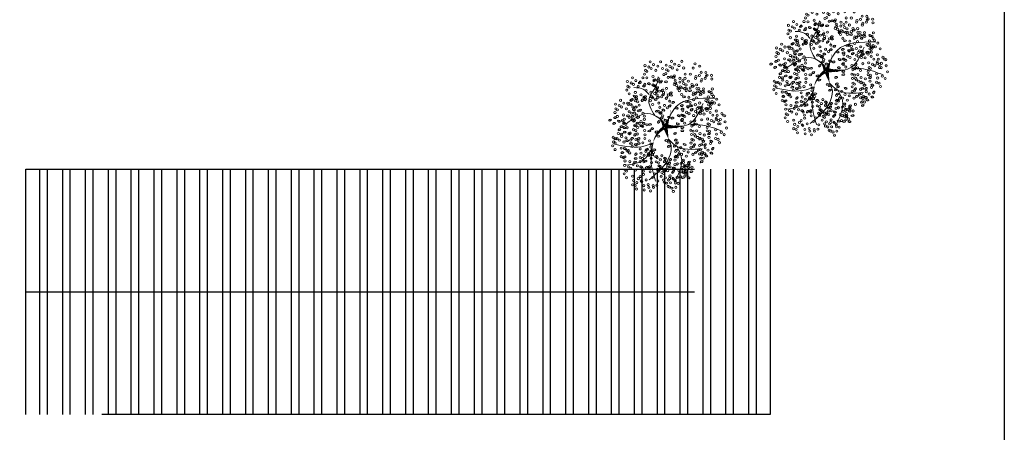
# Model space of a CAD drawing. Header units: millimetres. Extents: x 2197 to 2474, y 331 to 418.
# Tile 9 of 12: x 2276 to 2312, y 357 to 371. Entities that reach past the tile are written whole.
import ezdxf

# ---------------------------------------------------------------- set-up
doc = ezdxf.new("R2010")
doc.units = ezdxf.units.MM
doc.linetypes.add('ACAD_ISO04W100', pattern=[30, 24, -3, 0, -3])
doc.layers.add('01 - Vegetación', color=3, linetype='Continuous', lineweight=0)
doc.layers.add('Cotas', color=3, linetype='Continuous')
doc.layers.add('PAREDE', color=6, linetype='Continuous')

# ---------------------------------------------------------------- blocks, each defined once
blk = doc.blocks.new('17')
at = {"layer": '01 - Vegetación'}
for points in [[(4495.84, 1680.23, 1.33, 0.0221, 0.199177), (4489.97, 1684.48, 0.0221, 0.0221, 1.224983)], [(4496.02, 1680.23, 1.33, 0.0221, 0.286986), (4500.47, 1683.82, 0.0221, 0.0221, -1.494927)], [(4496.02, 1679.76, 1.77, 0.0221, 0), (4491.39, 1678.53, 0.0221, 0.0221, 0)], [(4496.02, 1679.66, 1.77, 0.0221, 0), (4500.28, 1678.15, 0.0221, 0.0221, 0)], [(4496.4, 1679.85, 1.77, 0.0221, 0.074947), (4496.4, 1672.95, 0.0221, 0.0221, 0.762797)], [(4497.07, 1679.43, 0.133, 0.0221, 0.381476), (4512.91, 1682.47, 0.0221, 0.0221, -1.841687)]]:
    blk.add_lwpolyline(points, format="xyseb", dxfattribs=at)
for points in [[(4490, 1684.47), (4488.83, 1687.51), (4489.5, 1699.09)], [(4487.73, 1684.98), (4483.44, 1688.25), (4481.42, 1694.81)], [(4497.83, 1680.19), (4501.11, 1685.48), (4497.33, 1694.81)], [(4508.5, 1685.98), (4510.45, 1688), (4511.21, 1691.78)], [(4490, 1684.47), (4482.94, 1685.23), (4475.36, 1683.47)], [(4491.39, 1678.53), (4489.02, 1677.58), (4485.46, 1677.92), (4475.87, 1685.99)], [(4500.47, 1683.82), (4506.92, 1685.99), (4511.46, 1683.47), (4515.25, 1682.46)], [(4488.74, 1675.4), (4484.7, 1673.64), (4475.11, 1676.16)], [(4491.39, 1678.53), (4489, 1675.9), (4487.73, 1665.57)], [(4496.57, 1678.43), (4497.07, 1670.86), (4505.15, 1665.32)], [(4497.07, 1679.43), (4503.89, 1675.65), (4507.17, 1660.78)], [(4497.07, 1670.11), (4496.82, 1665.57), (4494.55, 1658.01)]]:
    blk.add_spline(points, degree=3, dxfattribs=at)
blk = doc.blocks.new('16')
at = {"layer": '01 - Vegetación'}
h = blk.add_hatch(color=40, dxfattribs=at)
h.set_gradient(color1=(255, 191, 0), color2=(223, 255, 127), rotation=180, centered=1, tint=1, name='INVSPHERICAL')
edge = h.paths.add_edge_path()
edge.add_ellipse((4538.847, 1678.642), major_axis=(-0.0033, 0.0777), ratio=0.578492, start_angle=0, end_angle=360, ccw=False)
edge = h.paths.add_edge_path()
edge.add_ellipse((4538.961, 1678.487), major_axis=(-0.0349, 0.0695), ratio=0.578492, start_angle=0, end_angle=360, ccw=False)
edge = h.paths.add_edge_path()
edge.add_ellipse((4538.69, 1678.926), major_axis=(-0.0594, 0.0503), ratio=0.578492, start_angle=0, end_angle=360, ccw=False)
edge = h.paths.add_edge_path()
edge.add_ellipse((4538.676, 1678.266), major_axis=(-0.0033, 0.0777), ratio=0.578492, start_angle=0, end_angle=360, ccw=False)
edge = h.paths.add_edge_path()
edge.add_ellipse((4541.23, 1679.281), major_axis=(0.0274, 0.0728), ratio=0.578492, start_angle=0, end_angle=360, ccw=False)
edge = h.paths.add_edge_path()
edge.add_ellipse((4540.829, 1679.36), major_axis=(-0.0349, 0.0695), ratio=0.578492, start_angle=0, end_angle=360, ccw=False)
edge = h.paths.add_edge_path()
edge.add_ellipse((4541.174, 1679.607), major_axis=(-0.0349, 0.0695), ratio=0.578492, start_angle=0, end_angle=360, ccw=False)
edge = h.paths.add_edge_path()
edge.add_ellipse((4541.072, 1679.421), major_axis=(0.0274, 0.0728), ratio=0.578492, start_angle=0, end_angle=360, ccw=False)
edge = h.paths.add_edge_path()
edge.add_ellipse((4540.113, 1679.632), major_axis=(-0.0349, 0.0695), ratio=0.578492, start_angle=0, end_angle=360, ccw=False)
edge = h.paths.add_edge_path()
edge.add_ellipse((4540.279, 1679.843), major_axis=(-0.0349, 0.0695), ratio=0.578492, start_angle=0, end_angle=360, ccw=False)
edge = h.paths.add_edge_path()
edge.add_ellipse((4540.165, 1679.999), major_axis=(-0.0033, 0.0777), ratio=0.578492, start_angle=0, end_angle=360, ccw=False)
edge = h.paths.add_edge_path()
edge.add_ellipse((4540.499, 1679.956), major_axis=(-0.0033, 0.0777), ratio=0.578492, start_angle=0, end_angle=360, ccw=False)
edge = h.paths.add_edge_path()
edge.add_ellipse((4540.629, 1679.513), major_axis=(-0.0594, 0.0503), ratio=0.578492, start_angle=0, end_angle=360, ccw=False)
edge = h.paths.add_edge_path()
edge.add_ellipse((4540.551, 1680.278), major_axis=(0.0274, 0.0728), ratio=0.578492, start_angle=0, end_angle=360, ccw=False)
edge = h.paths.add_edge_path()
edge.add_ellipse((4539.201, 1679.744), major_axis=(-0.0033, 0.0777), ratio=0.578492, start_angle=0, end_angle=360, ccw=False)
edge = h.paths.add_edge_path()
edge.add_ellipse((4539.14, 1679.893), major_axis=(0.0274, 0.0728), ratio=0.578492, start_angle=0, end_angle=360, ccw=False)
edge = h.paths.add_edge_path()
edge.add_ellipse((4539.208, 1680.126), major_axis=(-0.0033, 0.0777), ratio=0.578492, start_angle=0, end_angle=360, ccw=False)
edge = h.paths.add_edge_path()
edge.add_ellipse((4538.979, 1680.681), major_axis=(-0.0594, 0.0503), ratio=0.578492, start_angle=0, end_angle=360, ccw=False)
edge = h.paths.add_edge_path()
edge.add_ellipse((4538.577, 1680.728), major_axis=(-0.0033, 0.0777), ratio=0.578492, start_angle=0, end_angle=360, ccw=False)
edge = h.paths.add_edge_path()
edge.add_ellipse((4538.926, 1680.033), major_axis=(0.0274, 0.0728), ratio=0.578492, start_angle=0, end_angle=360, ccw=False)
edge = h.paths.add_edge_path()
edge.add_ellipse((4538.95, 1679.842), major_axis=(0.0274, 0.0728), ratio=0.578492, start_angle=0, end_angle=360, ccw=False)
edge = h.paths.add_edge_path()
edge.add_ellipse((4538.621, 1680.191), major_axis=(-0.0349, 0.0695), ratio=0.578492, start_angle=0, end_angle=360, ccw=False)
edge = h.paths.add_edge_path()
edge.add_ellipse((4538.328, 1680.411), major_axis=(0.0274, 0.0728), ratio=0.578492, start_angle=0, end_angle=360, ccw=False)
edge = h.paths.add_edge_path()
edge.add_ellipse((4538.283, 1680.138), major_axis=(-0.0594, 0.0503), ratio=0.578492, start_angle=0, end_angle=360, ccw=False)
edge = h.paths.add_edge_path()
edge.add_ellipse((4538.32, 1679.993), major_axis=(-0.0594, 0.0503), ratio=0.578492, start_angle=0, end_angle=360, ccw=False)
edge = h.paths.add_edge_path()
edge.add_ellipse((4538.755, 1680.687), major_axis=(-0.0033, 0.0777), ratio=0.578492, start_angle=0, end_angle=360, ccw=False)
edge = h.paths.add_edge_path()
edge.add_ellipse((4538.834, 1681.261), major_axis=(-0.0349, 0.0695), ratio=0.578492, start_angle=0, end_angle=360, ccw=False)
edge = h.paths.add_edge_path()
edge.add_ellipse((4539.054, 1681.374), major_axis=(-0.0033, 0.0777), ratio=0.578492, start_angle=0, end_angle=360, ccw=False)
edge = h.paths.add_edge_path()
edge.add_ellipse((4539.147, 1681.076), major_axis=(-0.0594, 0.0503), ratio=0.578492, start_angle=0, end_angle=360, ccw=False)
edge = h.paths.add_edge_path()
edge.add_ellipse((4539.52, 1680.541), major_axis=(-0.0033, 0.0777), ratio=0.578492, start_angle=0, end_angle=360, ccw=False)
edge = h.paths.add_edge_path()
edge.add_ellipse((4539.459, 1680.689), major_axis=(0.0274, 0.0728), ratio=0.578492, start_angle=0, end_angle=360, ccw=False)
edge = h.paths.add_edge_path()
edge.add_ellipse((4539.527, 1680.923), major_axis=(-0.0033, 0.0777), ratio=0.578492, start_angle=0, end_angle=360, ccw=False)
edge = h.paths.add_edge_path()
edge.add_ellipse((4539.265, 1681.244), major_axis=(0.0274, 0.0728), ratio=0.578492, start_angle=0, end_angle=360, ccw=False)
edge = h.paths.add_edge_path()
edge.add_ellipse((4539.188, 1677.478), major_axis=(-0.0594, 0.0503), ratio=0.578492, start_angle=0, end_angle=360, ccw=False)
edge = h.paths.add_edge_path()
edge.add_ellipse((4539.473, 1678.19), major_axis=(0.0274, 0.0728), ratio=0.578492, start_angle=0, end_angle=360, ccw=False)
edge = h.paths.add_edge_path()
edge.add_ellipse((4540.696, 1678.325), major_axis=(0.0274, 0.0728), ratio=0.578492, start_angle=0, end_angle=360, ccw=False)
edge = h.paths.add_edge_path()
edge.add_ellipse((4540.33, 1678.305), major_axis=(-0.0033, 0.0777), ratio=0.578492, start_angle=0, end_angle=360, ccw=False)
edge = h.paths.add_edge_path()
edge.add_ellipse((4540.174, 1678.307), major_axis=(-0.0033, 0.0777), ratio=0.578492, start_angle=0, end_angle=360, ccw=False)
edge = h.paths.add_edge_path()
edge.add_ellipse((4540.488, 1677.717), major_axis=(-0.0594, 0.0503), ratio=0.578492, start_angle=0, end_angle=360, ccw=False)
edge = h.paths.add_edge_path()
edge.add_ellipse((4540.676, 1677.675), major_axis=(-0.0594, 0.0503), ratio=0.578492, start_angle=0, end_angle=360, ccw=False)
edge = h.paths.add_edge_path()
edge.add_ellipse((4539.469, 1677.341), major_axis=(-0.0033, 0.0777), ratio=0.578492, start_angle=0, end_angle=360, ccw=False)
edge = h.paths.add_edge_path()
edge.add_ellipse((4539.773, 1677.406), major_axis=(-0.0594, 0.0503), ratio=0.578492, start_angle=0, end_angle=360, ccw=False)
edge = h.paths.add_edge_path()
edge.add_ellipse((4539.631, 1677.23), major_axis=(-0.0349, 0.0695), ratio=0.578492, start_angle=0, end_angle=360, ccw=False)
edge = h.paths.add_edge_path()
edge.add_ellipse((4539.445, 1677.695), major_axis=(-0.0594, 0.0503), ratio=0.578492, start_angle=0, end_angle=360, ccw=False)
edge = h.paths.add_edge_path()
edge.add_ellipse((4542.676, 1679.136), major_axis=(-0.0033, 0.0777), ratio=0.578492, start_angle=0, end_angle=360, ccw=False)
edge = h.paths.add_edge_path()
edge.add_ellipse((4542.661, 1679.428), major_axis=(-0.0033, 0.0777), ratio=0.578492, start_angle=0, end_angle=360, ccw=False)
edge = h.paths.add_edge_path()
edge.add_ellipse((4542.742, 1679.554), major_axis=(-0.0033, 0.0777), ratio=0.578492, start_angle=0, end_angle=360, ccw=False)
edge = h.paths.add_edge_path()
edge.add_ellipse((4542.776, 1679.728), major_axis=(-0.0349, 0.0695), ratio=0.578492, start_angle=0, end_angle=360, ccw=False)
edge = h.paths.add_edge_path()
edge.add_ellipse((4542.477, 1679.745), major_axis=(0.0274, 0.0728), ratio=0.578492, start_angle=0, end_angle=360, ccw=False)
edge = h.paths.add_edge_path()
edge.add_ellipse((4542.578, 1680.02), major_axis=(0.0274, 0.0728), ratio=0.578492, start_angle=0, end_angle=360, ccw=False)
edge = h.paths.add_edge_path()
edge.add_ellipse((4542.466, 1680.268), major_axis=(-0.0349, 0.0695), ratio=0.578492, start_angle=0, end_angle=360, ccw=False)
edge = h.paths.add_edge_path()
edge.add_ellipse((4542.632, 1680.479), major_axis=(-0.0349, 0.0695), ratio=0.578492, start_angle=0, end_angle=360, ccw=False)
edge = h.paths.add_edge_path()
edge.add_ellipse((4542.359, 1679.577), major_axis=(-0.0594, 0.0503), ratio=0.578492, start_angle=0, end_angle=360, ccw=False)
edge = h.paths.add_edge_path()
edge.add_ellipse((4542.171, 1679.619), major_axis=(-0.0594, 0.0503), ratio=0.578492, start_angle=0, end_angle=360, ccw=False)
edge = h.paths.add_edge_path()
edge.add_ellipse((4542.246, 1679.328), major_axis=(-0.0594, 0.0503), ratio=0.578492, start_angle=0, end_angle=360, ccw=False)
edge = h.paths.add_edge_path()
edge.add_ellipse((4542.369, 1678.498), major_axis=(0.0274, 0.0728), ratio=0.578492, start_angle=0, end_angle=360, ccw=False)
edge = h.paths.add_edge_path()
edge.add_ellipse((4542.902, 1678.749), major_axis=(-0.0349, 0.0695), ratio=0.578492, start_angle=0, end_angle=360, ccw=False)
edge = h.paths.add_edge_path()
edge.add_ellipse((4542.925, 1678.897), major_axis=(-0.0349, 0.0695), ratio=0.578492, start_angle=0, end_angle=360, ccw=False)
edge = h.paths.add_edge_path()
edge.add_ellipse((4542.628, 1678.671), major_axis=(-0.0033, 0.0777), ratio=0.578492, start_angle=0, end_angle=360, ccw=False)
edge = h.paths.add_edge_path()
edge.add_ellipse((4542.11, 1678.896), major_axis=(-0.0349, 0.0695), ratio=0.578492, start_angle=0, end_angle=360, ccw=False)
edge = h.paths.add_edge_path()
edge.add_ellipse((4542.34, 1678.18), major_axis=(-0.0349, 0.0695), ratio=0.578492, start_angle=0, end_angle=360, ccw=False)
edge = h.paths.add_edge_path()
edge.add_ellipse((4538.137, 1679.191), major_axis=(-0.0349, 0.0695), ratio=0.578492, start_angle=0, end_angle=360, ccw=False)
edge = h.paths.add_edge_path()
edge.add_ellipse((4538.099, 1678.758), major_axis=(-0.0594, 0.0503), ratio=0.578492, start_angle=0, end_angle=360, ccw=False)
edge = h.paths.add_edge_path()
edge.add_ellipse((4537.796, 1678.552), major_axis=(0.0274, 0.0728), ratio=0.578492, start_angle=0, end_angle=360, ccw=False)
edge = h.paths.add_edge_path()
edge.add_ellipse((4537.776, 1678.277), major_axis=(-0.0033, 0.0777), ratio=0.578492, start_angle=0, end_angle=360, ccw=False)
edge = h.paths.add_edge_path()
edge.add_ellipse((4539.181, 1678.6), major_axis=(-0.0033, 0.0777), ratio=0.578492, start_angle=0, end_angle=360, ccw=False)
edge = h.paths.add_edge_path()
edge.add_ellipse((4538.502, 1678.968), major_axis=(-0.0594, 0.0503), ratio=0.578492, start_angle=0, end_angle=360, ccw=False)
edge = h.paths.add_edge_path()
edge.add_ellipse((4538.615, 1679.216), major_axis=(-0.0594, 0.0503), ratio=0.578492, start_angle=0, end_angle=360, ccw=False)
edge = h.paths.add_edge_path()
edge.add_ellipse((4538.188, 1679.557), major_axis=(-0.0033, 0.0777), ratio=0.578492, start_angle=0, end_angle=360, ccw=False)
edge = h.paths.add_edge_path()
edge.add_ellipse((4538.203, 1679.265), major_axis=(-0.0033, 0.0777), ratio=0.578492, start_angle=0, end_angle=360, ccw=False)
edge = h.paths.add_edge_path()
edge.add_ellipse((4538.285, 1679.391), major_axis=(-0.0033, 0.0777), ratio=0.578492, start_angle=0, end_angle=360, ccw=False)
edge = h.paths.add_edge_path()
edge.add_ellipse((4538.856, 1679.647), major_axis=(-0.0349, 0.0695), ratio=0.578492, start_angle=0, end_angle=360, ccw=False)
edge = h.paths.add_edge_path()
edge.add_ellipse((4538.272, 1678.751), major_axis=(0.0274, 0.0728), ratio=0.578492, start_angle=0, end_angle=360, ccw=False)
edge = h.paths.add_edge_path()
edge.add_ellipse((4540.863, 1678.985), major_axis=(0.0274, 0.0728), ratio=0.578492, start_angle=0, end_angle=360, ccw=False)
edge = h.paths.add_edge_path()
edge.add_ellipse((4540.823, 1678.811), major_axis=(-0.0349, 0.0695), ratio=0.578492, start_angle=0, end_angle=360, ccw=False)
edge = h.paths.add_edge_path()
edge.add_ellipse((4541.446, 1678.949), major_axis=(-0.0349, 0.0695), ratio=0.578492, start_angle=0, end_angle=360, ccw=False)
edge = h.paths.add_edge_path()
edge.add_ellipse((4540.434, 1680.393), major_axis=(-0.0033, 0.0777), ratio=0.578492, start_angle=0, end_angle=360, ccw=False)
edge = h.paths.add_edge_path()
edge.add_ellipse((4540.419, 1680.685), major_axis=(-0.0033, 0.0777), ratio=0.578492, start_angle=0, end_angle=360, ccw=False)
edge = h.paths.add_edge_path()
edge.add_ellipse((4539.773, 1680.547), major_axis=(-0.0349, 0.0695), ratio=0.578492, start_angle=0, end_angle=360, ccw=False)
edge = h.paths.add_edge_path()
edge.add_ellipse((4539.782, 1680.87), major_axis=(-0.0349, 0.0695), ratio=0.578492, start_angle=0, end_angle=360, ccw=False)
edge = h.paths.add_edge_path()
edge.add_ellipse((4539.668, 1681.126), major_axis=(0.0274, 0.0728), ratio=0.578492, start_angle=0, end_angle=360, ccw=False)
edge = h.paths.add_edge_path()
edge.add_ellipse((4540.336, 1681.276), major_axis=(0.0274, 0.0728), ratio=0.578492, start_angle=0, end_angle=360, ccw=False)
edge = h.paths.add_edge_path()
edge.add_ellipse((4540.381, 1681.413), major_axis=(-0.0349, 0.0695), ratio=0.578492, start_angle=0, end_angle=360, ccw=False)
edge = h.paths.add_edge_path()
edge.add_ellipse((4540.225, 1681.525), major_axis=(-0.0349, 0.0695), ratio=0.578492, start_angle=0, end_angle=360, ccw=False)
edge = h.paths.add_edge_path()
edge.add_ellipse((4540.009, 1681.424), major_axis=(-0.0033, 0.0777), ratio=0.578492, start_angle=0, end_angle=360, ccw=False)
edge = h.paths.add_edge_path()
edge.add_ellipse((4540.106, 1681.258), major_axis=(-0.0033, 0.0777), ratio=0.578492, start_angle=0, end_angle=360, ccw=False)
edge = h.paths.add_edge_path()
edge.add_ellipse((4540.036, 1680.989), major_axis=(-0.0594, 0.0503), ratio=0.578492, start_angle=0, end_angle=360, ccw=False)
edge = h.paths.add_edge_path()
edge.add_ellipse((4539.967, 1680.73), major_axis=(-0.0594, 0.0503), ratio=0.578492, start_angle=0, end_angle=360, ccw=False)
edge = h.paths.add_edge_path()
edge.add_ellipse((4541.92, 1680.217), major_axis=(-0.0033, 0.0777), ratio=0.578492, start_angle=0, end_angle=360, ccw=False)
edge = h.paths.add_edge_path()
edge.add_ellipse((4541.222, 1680.466), major_axis=(-0.0349, 0.0695), ratio=0.578492, start_angle=0, end_angle=360, ccw=False)
edge = h.paths.add_edge_path()
edge.add_ellipse((4541.387, 1680.676), major_axis=(-0.0349, 0.0695), ratio=0.578492, start_angle=0, end_angle=360, ccw=False)
edge = h.paths.add_edge_path()
edge.add_ellipse((4541.251, 1680.784), major_axis=(0.0274, 0.0728), ratio=0.578492, start_angle=0, end_angle=360, ccw=False)
edge = h.paths.add_edge_path()
edge.add_ellipse((4541.818, 1680.659), major_axis=(0.0274, 0.0728), ratio=0.578492, start_angle=0, end_angle=360, ccw=False)
edge = h.paths.add_edge_path()
edge.add_ellipse((4541.942, 1680.743), major_axis=(0.0274, 0.0728), ratio=0.578492, start_angle=0, end_angle=360, ccw=False)
edge = h.paths.add_edge_path()
edge.add_ellipse((4541.762, 1680.886), major_axis=(-0.0349, 0.0695), ratio=0.578492, start_angle=0, end_angle=360, ccw=False)
edge = h.paths.add_edge_path()
edge.add_ellipse((4541.592, 1681.082), major_axis=(-0.0033, 0.0777), ratio=0.578492, start_angle=0, end_angle=360, ccw=False)
edge = h.paths.add_edge_path()
edge.add_ellipse((4541.511, 1680.956), major_axis=(-0.0033, 0.0777), ratio=0.578492, start_angle=0, end_angle=360, ccw=False)
edge = h.paths.add_edge_path()
edge.add_ellipse((4541.775, 1680.201), major_axis=(-0.0594, 0.0503), ratio=0.578492, start_angle=0, end_angle=360, ccw=False)
edge = h.paths.add_edge_path()
edge.add_ellipse((4541.737, 1680.346), major_axis=(-0.0594, 0.0503), ratio=0.578492, start_angle=0, end_angle=360, ccw=False)
edge = h.paths.add_edge_path()
edge.add_ellipse((4541.843, 1679.118), major_axis=(-0.0594, 0.0503), ratio=0.578492, start_angle=0, end_angle=360, ccw=False)
edge = h.paths.add_edge_path()
edge.add_ellipse((4541.881, 1679.551), major_axis=(-0.0349, 0.0695), ratio=0.578492, start_angle=0, end_angle=360, ccw=False)
edge = h.paths.add_edge_path()
edge.add_ellipse((4542.015, 1679.29), major_axis=(-0.0349, 0.0695), ratio=0.578492, start_angle=0, end_angle=360, ccw=False)
edge = h.paths.add_edge_path()
edge.add_ellipse((4541.91, 1679.869), major_axis=(0.0274, 0.0728), ratio=0.578492, start_angle=0, end_angle=360, ccw=False)
edge = h.paths.add_edge_path()
edge.add_ellipse((4541.769, 1679.666), major_axis=(-0.0033, 0.0777), ratio=0.578492, start_angle=0, end_angle=360, ccw=False)
edge = h.paths.add_edge_path()
edge.add_ellipse((4539.676, 1679.115), major_axis=(-0.0033, 0.0777), ratio=0.578492, start_angle=0, end_angle=360, ccw=False)
edge = h.paths.add_edge_path()
edge.add_ellipse((4539.594, 1678.989), major_axis=(-0.0033, 0.0777), ratio=0.578492, start_angle=0, end_angle=360, ccw=False)
edge = h.paths.add_edge_path()
edge.add_ellipse((4539.898, 1679.531), major_axis=(-0.0033, 0.0777), ratio=0.578492, start_angle=0, end_angle=360, ccw=False)
edge = h.paths.add_edge_path()
edge.add_ellipse((4539.697, 1678.641), major_axis=(-0.0349, 0.0695), ratio=0.578492, start_angle=0, end_angle=360, ccw=False)
edge = h.paths.add_edge_path()
edge.add_ellipse((4539.398, 1678.691), major_axis=(-0.0349, 0.0695), ratio=0.578492, start_angle=0, end_angle=360, ccw=False)
edge = h.paths.add_edge_path()
edge.add_ellipse((4539.555, 1678.579), major_axis=(-0.0349, 0.0695), ratio=0.578492, start_angle=0, end_angle=360, ccw=False)
edge = h.paths.add_edge_path()
edge.add_ellipse((4540.714, 1679.167), major_axis=(0.0274, 0.0728), ratio=0.578492, start_angle=0, end_angle=360, ccw=False)
edge = h.paths.add_edge_path()
edge.add_ellipse((4540.549, 1681.79), major_axis=(-0.0349, 0.0695), ratio=0.578492, start_angle=0, end_angle=360, ccw=False)
edge = h.paths.add_edge_path()
edge.add_ellipse((4540.715, 1682.001), major_axis=(-0.0349, 0.0695), ratio=0.578492, start_angle=0, end_angle=360, ccw=False)
edge = h.paths.add_edge_path()
edge.add_ellipse((4540.848, 1681.741), major_axis=(-0.0349, 0.0695), ratio=0.578492, start_angle=0, end_angle=360, ccw=False)
edge = h.paths.add_edge_path()
edge.add_ellipse((4540.661, 1681.542), major_axis=(0.0274, 0.0728), ratio=0.578492, start_angle=0, end_angle=360, ccw=False)
edge = h.paths.add_edge_path()
edge.add_ellipse((4540.684, 1681.351), major_axis=(0.0274, 0.0728), ratio=0.578492, start_angle=0, end_angle=360, ccw=False)
edge = h.paths.add_edge_path()
edge.add_ellipse((4540.56, 1681.267), major_axis=(0.0274, 0.0728), ratio=0.578492, start_angle=0, end_angle=360, ccw=False)
edge = h.paths.add_edge_path()
edge.add_ellipse((4540.528, 1678.539), major_axis=(0.0274, 0.0728), ratio=0.578492, start_angle=0, end_angle=360, ccw=False)
edge = h.paths.add_edge_path()
edge.add_ellipse((4540.38, 1678.647), major_axis=(0.0274, 0.0728), ratio=0.578492, start_angle=0, end_angle=360, ccw=False)
edge = h.paths.add_edge_path()
edge.add_ellipse((4540.034, 1678.678), major_axis=(-0.0349, 0.0695), ratio=0.578492, start_angle=0, end_angle=360, ccw=False)
edge = h.paths.add_edge_path()
edge.add_ellipse((4540.944, 1678.493), major_axis=(0.0274, 0.0728), ratio=0.578492, start_angle=0, end_angle=360, ccw=False)
edge = h.paths.add_edge_path()
edge.add_ellipse((4541.625, 1678.77), major_axis=(-0.0349, 0.0695), ratio=0.578492, start_angle=0, end_angle=360, ccw=False)
edge = h.paths.add_edge_path()
edge.add_ellipse((4541.994, 1678.887), major_axis=(0.0274, 0.0728), ratio=0.578492, start_angle=0, end_angle=360, ccw=False)
edge = h.paths.add_edge_path()
edge.add_ellipse((4541.336, 1678.598), major_axis=(0.0274, 0.0728), ratio=0.578492, start_angle=0, end_angle=360, ccw=False)
edge = h.paths.add_edge_path()
edge.add_ellipse((4539.381, 1678.993), major_axis=(-0.0349, 0.0695), ratio=0.578492, start_angle=0, end_angle=360, ccw=False)
edge = h.paths.add_edge_path()
edge.add_ellipse((4540.938, 1681.079), major_axis=(-0.0033, 0.0777), ratio=0.578492, start_angle=0, end_angle=360, ccw=False)
edge = h.paths.add_edge_path()
edge.add_ellipse((4540.699, 1680.759), major_axis=(-0.0594, 0.0503), ratio=0.578492, start_angle=0, end_angle=360, ccw=False)
edge = h.paths.add_edge_path()
edge.add_ellipse((4540.908, 1680.857), major_axis=(-0.0349, 0.0695), ratio=0.578492, start_angle=0, end_angle=360, ccw=False)
edge = h.paths.add_edge_path()
edge.add_ellipse((4540.863, 1680.561), major_axis=(-0.0349, 0.0695), ratio=0.578492, start_angle=0, end_angle=360, ccw=False)
edge = h.paths.add_edge_path()
edge.add_ellipse((4540.564, 1680.61), major_axis=(-0.0349, 0.0695), ratio=0.578492, start_angle=0, end_angle=360, ccw=False)
edge = h.paths.add_edge_path()
edge.add_ellipse((4539.771, 1681.729), major_axis=(-0.0349, 0.0695), ratio=0.578492, start_angle=0, end_angle=360, ccw=False)
edge = h.paths.add_edge_path()
edge.add_ellipse((4540.968, 1678.302), major_axis=(0.0274, 0.0728), ratio=0.578492, start_angle=0, end_angle=360, ccw=False)
edge = h.paths.add_edge_path()
edge.add_ellipse((4541.908, 1678.227), major_axis=(-0.0033, 0.0777), ratio=0.578492, start_angle=0, end_angle=360, ccw=False)
edge = h.paths.add_edge_path()
edge.add_ellipse((4541.283, 1678.297), major_axis=(-0.0349, 0.0695), ratio=0.578492, start_angle=0, end_angle=360, ccw=False)
edge = h.paths.add_edge_path()
edge.add_ellipse((4541.463, 1678.333), major_axis=(-0.0349, 0.0695), ratio=0.578492, start_angle=0, end_angle=360, ccw=False)
edge = h.paths.add_edge_path()
edge.add_ellipse((4538.021, 1678.159), major_axis=(0.0274, 0.0728), ratio=0.578492, start_angle=0, end_angle=360, ccw=False)
edge = h.paths.add_edge_path()
edge.add_ellipse((4537.772, 1677.992), major_axis=(0.0274, 0.0728), ratio=0.578492, start_angle=0, end_angle=360, ccw=False)
edge = h.paths.add_edge_path()
edge.add_ellipse((4538.082, 1677.841), major_axis=(-0.0033, 0.0777), ratio=0.578492, start_angle=0, end_angle=360, ccw=False)
edge = h.paths.add_edge_path()
edge.add_ellipse((4538.572, 1677.966), major_axis=(-0.0349, 0.0695), ratio=0.578492, start_angle=0, end_angle=360, ccw=False)
edge = h.paths.add_edge_path()
edge.add_ellipse((4538.311, 1677.99), major_axis=(0.0274, 0.0728), ratio=0.578492, start_angle=0, end_angle=360, ccw=False)
edge = h.paths.add_edge_path()
edge.add_ellipse((4538.394, 1678.174), major_axis=(0.0274, 0.0728), ratio=0.578492, start_angle=0, end_angle=360, ccw=False)
edge = h.paths.add_edge_path()
edge.add_ellipse((4538.776, 1677.355), major_axis=(-0.0349, 0.0695), ratio=0.578492, start_angle=0, end_angle=360, ccw=False)
edge = h.paths.add_edge_path()
edge.add_ellipse((4538.597, 1677.319), major_axis=(-0.0349, 0.0695), ratio=0.578492, start_angle=0, end_angle=360, ccw=False)
edge = h.paths.add_edge_path()
edge.add_ellipse((4539.063, 1677.621), major_axis=(-0.0349, 0.0695), ratio=0.578492, start_angle=0, end_angle=360, ccw=False)
edge = h.paths.add_edge_path()
edge.add_ellipse((4539.033, 1676.828), major_axis=(0.0274, 0.0728), ratio=0.578492, start_angle=0, end_angle=360, ccw=False)
edge = h.paths.add_edge_path()
edge.add_ellipse((4539.009, 1677.162), major_axis=(0.0274, 0.0728), ratio=0.578492, start_angle=0, end_angle=360, ccw=False)
edge = h.paths.add_edge_path()
edge.add_ellipse((4538.885, 1677.078), major_axis=(0.0274, 0.0728), ratio=0.578492, start_angle=0, end_angle=360, ccw=False)
edge = h.paths.add_edge_path()
edge.add_ellipse((4539.054, 1677.298), major_axis=(-0.0349, 0.0695), ratio=0.578492, start_angle=0, end_angle=360, ccw=False)
edge = h.paths.add_edge_path()
edge.add_ellipse((4542.221, 1677.913), major_axis=(-0.0033, 0.0777), ratio=0.578492, start_angle=0, end_angle=360, ccw=False)
edge = h.paths.add_edge_path()
edge.add_ellipse((4542.451, 1677.771), major_axis=(-0.0349, 0.0695), ratio=0.578492, start_angle=0, end_angle=360, ccw=False)
edge = h.paths.add_edge_path()
edge.add_ellipse((4541.18, 1677.355), major_axis=(-0.0349, 0.0695), ratio=0.578492, start_angle=0, end_angle=360, ccw=False)
edge = h.paths.add_edge_path()
edge.add_ellipse((4541.671, 1678.102), major_axis=(-0.0033, 0.0777), ratio=0.578492, start_angle=0, end_angle=360, ccw=False)
edge = h.paths.add_edge_path()
edge.add_ellipse((4541.411, 1678.017), major_axis=(-0.0033, 0.0777), ratio=0.578492, start_angle=0, end_angle=360, ccw=False)
edge = h.paths.add_edge_path()
edge.add_ellipse((4542.075, 1677.637), major_axis=(-0.0594, 0.0503), ratio=0.578492, start_angle=0, end_angle=360, ccw=False)
edge = h.paths.add_edge_path()
edge.add_ellipse((4541.252, 1677.826), major_axis=(-0.0349, 0.0695), ratio=0.578492, start_angle=0, end_angle=360, ccw=False)
edge = h.paths.add_edge_path()
edge.add_ellipse((4541.596, 1676.853), major_axis=(-0.0033, 0.0777), ratio=0.578492, start_angle=0, end_angle=360, ccw=False)
edge = h.paths.add_edge_path()
edge.add_ellipse((4541.655, 1677.018), major_axis=(-0.0033, 0.0777), ratio=0.578492, start_angle=0, end_angle=360, ccw=False)
edge = h.paths.add_edge_path()
edge.add_ellipse((4542.033, 1677.371), major_axis=(-0.0349, 0.0695), ratio=0.578492, start_angle=0, end_angle=360, ccw=False)
edge = h.paths.add_edge_path()
edge.add_ellipse((4542.19, 1677.259), major_axis=(-0.0349, 0.0695), ratio=0.578492, start_angle=0, end_angle=360, ccw=False)
edge = h.paths.add_edge_path()
edge.add_ellipse((4542.168, 1676.931), major_axis=(0.0274, 0.0728), ratio=0.578492, start_angle=0, end_angle=360, ccw=False)
edge = h.paths.add_edge_path()
edge.add_ellipse((4542.176, 1677.433), major_axis=(-0.0349, 0.0695), ratio=0.578492, start_angle=0, end_angle=360, ccw=False)
edge = h.paths.add_edge_path()
edge.add_ellipse((4541.313, 1677.094), major_axis=(-0.0349, 0.0695), ratio=0.578492, start_angle=0, end_angle=360, ccw=False)
edge = h.paths.add_edge_path()
edge.add_ellipse((4541.359, 1677.391), major_axis=(-0.0349, 0.0695), ratio=0.578492, start_angle=0, end_angle=360, ccw=False)
edge = h.paths.add_edge_path()
edge.add_ellipse((4540.019, 1676.943), major_axis=(-0.0349, 0.0695), ratio=0.578492, start_angle=0, end_angle=360, ccw=False)
edge = h.paths.add_edge_path()
edge.add_ellipse((4539.641, 1676.826), major_axis=(0.0274, 0.0728), ratio=0.578492, start_angle=0, end_angle=360, ccw=False)
edge = h.paths.add_edge_path()
edge.add_ellipse((4539.262, 1676.754), major_axis=(-0.0594, 0.0503), ratio=0.578492, start_angle=0, end_angle=360, ccw=False)
edge = h.paths.add_edge_path()
edge.add_ellipse((4539.45, 1677.146), major_axis=(-0.0594, 0.0503), ratio=0.578492, start_angle=0, end_angle=360, ccw=False)
at = {"layer": '01 - Vegetación', "extrusion": (0, 0, -1)}
for centre, major_axis in [((4540.715, 1682.001), (-0.0349, 0.0695)), ((4539.771, 1681.729), (-0.0349, 0.0695)), ((4540.225, 1681.525), (-0.0349, 0.0695)), ((4540.549, 1681.79), (-0.0349, 0.0695)), ((4540.848, 1681.741), (-0.0349, 0.0695)), ((4538.834, 1681.261), (-0.0349, 0.0695)), ((4539.054, 1681.374), (-0.0033, 0.0777)), ((4539.527, 1680.923), (-0.0033, 0.0777)), ((4540.009, 1681.424), (-0.0033, 0.0777)), ((4540.106, 1681.258), (-0.0033, 0.0777)), ((4540.381, 1681.413), (-0.0349, 0.0695)), ((4540.938, 1681.079), (-0.0033, 0.0777)), ((4541.511, 1680.956), (-0.0033, 0.0777)), ((4541.592, 1681.082), (-0.0033, 0.0777)), ((4538.577, 1680.728), (-0.0033, 0.0777)), ((4538.755, 1680.687), (-0.0033, 0.0777)), ((4539.52, 1680.541), (-0.0033, 0.0777)), ((4539.773, 1680.547), (-0.0349, 0.0695)), ((4539.782, 1680.87), (-0.0349, 0.0695)), ((4540.419, 1680.685), (-0.0033, 0.0777)), ((4540.564, 1680.61), (-0.0349, 0.0695)), ((4540.863, 1680.561), (-0.0349, 0.0695)), ((4540.908, 1680.857), (-0.0349, 0.0695)), ((4541.222, 1680.466), (-0.0349, 0.0695)), ((4541.387, 1680.676), (-0.0349, 0.0695)), ((4541.762, 1680.886), (-0.0349, 0.0695)), ((4542.632, 1680.479), (-0.0349, 0.0695)), ((4538.621, 1680.191), (-0.0349, 0.0695)), ((4539.208, 1680.126), (-0.0033, 0.0777)), ((4540.165, 1679.999), (-0.0033, 0.0777)), ((4540.434, 1680.393), (-0.0033, 0.0777)), ((4540.499, 1679.956), (-0.0033, 0.0777)), ((4541.92, 1680.217), (-0.0033, 0.0777)), ((4542.466, 1680.268), (-0.0349, 0.0695)), ((4538.188, 1679.557), (-0.0033, 0.0777)), ((4538.856, 1679.647), (-0.0349, 0.0695)), ((4539.201, 1679.744), (-0.0033, 0.0777)), ((4539.898, 1679.531), (-0.0033, 0.0777)), ((4540.113, 1679.632), (-0.0349, 0.0695)), ((4540.279, 1679.843), (-0.0349, 0.0695)), ((4541.174, 1679.607), (-0.0349, 0.0695)), ((4541.769, 1679.666), (-0.0033, 0.0777)), ((4541.881, 1679.551), (-0.0349, 0.0695)), ((4542.661, 1679.428), (-0.0033, 0.0777)), ((4542.742, 1679.554), (-0.0033, 0.0777)), ((4542.776, 1679.728), (-0.0349, 0.0695)), ((4538.137, 1679.191), (-0.0349, 0.0695)), ((4538.203, 1679.265), (-0.0033, 0.0777)), ((4538.285, 1679.391), (-0.0033, 0.0777)), ((4539.381, 1678.993), (-0.0349, 0.0695)), ((4539.594, 1678.989), (-0.0033, 0.0777)), ((4539.676, 1679.115), (-0.0033, 0.0777)), ((4540.829, 1679.36), (-0.0349, 0.0695)), ((4541.446, 1678.949), (-0.0349, 0.0695)), ((4542.015, 1679.29), (-0.0349, 0.0695)), ((4542.676, 1679.136), (-0.0033, 0.0777)), ((4538.847, 1678.642), (-0.0033, 0.0777)), ((4538.961, 1678.487), (-0.0349, 0.0695)), ((4539.181, 1678.6), (-0.0033, 0.0777)), ((4539.398, 1678.691), (-0.0349, 0.0695)), ((4539.555, 1678.579), (-0.0349, 0.0695)), ((4539.697, 1678.641), (-0.0349, 0.0695)), ((4540.034, 1678.678), (-0.0349, 0.0695)), ((4540.823, 1678.811), (-0.0349, 0.0695)), ((4541.625, 1678.77), (-0.0349, 0.0695)), ((4542.11, 1678.896), (-0.0349, 0.0695)), ((4542.628, 1678.671), (-0.0033, 0.0777)), ((4542.902, 1678.749), (-0.0349, 0.0695)), ((4542.925, 1678.897), (-0.0349, 0.0695)), ((4537.776, 1678.277), (-0.0033, 0.0777)), ((4538.572, 1677.966), (-0.0349, 0.0695)), ((4538.676, 1678.266), (-0.0033, 0.0777)), ((4540.174, 1678.307), (-0.0033, 0.0777)), ((4540.33, 1678.305), (-0.0033, 0.0777)), ((4541.283, 1678.297), (-0.0349, 0.0695)), ((4541.411, 1678.017), (-0.0033, 0.0777)), ((4541.463, 1678.333), (-0.0349, 0.0695)), ((4541.671, 1678.102), (-0.0033, 0.0777)), ((4541.908, 1678.227), (-0.0033, 0.0777)), ((4542.221, 1677.913), (-0.0033, 0.0777)), ((4542.34, 1678.18), (-0.0349, 0.0695)), ((4538.082, 1677.841), (-0.0033, 0.0777)), ((4539.063, 1677.621), (-0.0349, 0.0695)), ((4541.252, 1677.826), (-0.0349, 0.0695)), ((4542.176, 1677.433), (-0.0349, 0.0695)), ((4542.451, 1677.771), (-0.0349, 0.0695)), ((4538.597, 1677.319), (-0.0349, 0.0695)), ((4538.776, 1677.355), (-0.0349, 0.0695)), ((4539.054, 1677.298), (-0.0349, 0.0695)), ((4539.469, 1677.341), (-0.0033, 0.0777)), ((4539.631, 1677.23), (-0.0349, 0.0695)), ((4540.019, 1676.943), (-0.0349, 0.0695)), ((4541.18, 1677.355), (-0.0349, 0.0695)), ((4541.313, 1677.094), (-0.0349, 0.0695)), ((4541.359, 1677.391), (-0.0349, 0.0695)), ((4541.655, 1677.018), (-0.0033, 0.0777)), ((4542.033, 1677.371), (-0.0349, 0.0695)), ((4542.19, 1677.259), (-0.0349, 0.0695)), ((4541.596, 1676.853), (-0.0033, 0.0777))]:
    blk.add_ellipse(centre, major_axis=major_axis, ratio=0.578492, start_param=3.141593, end_param=9.424778, dxfattribs=at)
for centre, major_axis in [((4540.661, 1681.542), (0.0274, 0.0728)), ((4539.147, 1681.076), (-0.0594, 0.0503)), ((4539.265, 1681.244), (0.0274, 0.0728)), ((4539.668, 1681.126), (0.0274, 0.0728)), ((4540.036, 1680.989), (-0.0594, 0.0503)), ((4540.336, 1681.276), (0.0274, 0.0728)), ((4540.56, 1681.267), (0.0274, 0.0728)), ((4540.684, 1681.351), (0.0274, 0.0728)), ((4538.979, 1680.681), (-0.0594, 0.0503)), ((4539.459, 1680.689), (0.0274, 0.0728)), ((4539.967, 1680.73), (-0.0594, 0.0503)), ((4540.699, 1680.759), (-0.0594, 0.0503)), ((4541.251, 1680.784), (0.0274, 0.0728)), ((4541.818, 1680.659), (0.0274, 0.0728)), ((4541.942, 1680.743), (0.0274, 0.0728)), ((4538.283, 1680.138), (-0.0594, 0.0503)), ((4538.32, 1679.993), (-0.0594, 0.0503)), ((4538.328, 1680.411), (0.0274, 0.0728)), ((4538.926, 1680.033), (0.0274, 0.0728)), ((4540.551, 1680.278), (0.0274, 0.0728)), ((4541.737, 1680.346), (-0.0594, 0.0503)), ((4541.775, 1680.201), (-0.0594, 0.0503)), ((4542.578, 1680.02), (0.0274, 0.0728)), ((4538.95, 1679.842), (0.0274, 0.0728)), ((4539.14, 1679.893), (0.0274, 0.0728)), ((4540.629, 1679.513), (-0.0594, 0.0503)), ((4541.072, 1679.421), (0.0274, 0.0728)), ((4541.91, 1679.869), (0.0274, 0.0728)), ((4542.171, 1679.619), (-0.0594, 0.0503)), ((4542.359, 1679.577), (-0.0594, 0.0503)), ((4542.477, 1679.745), (0.0274, 0.0728)), ((4538.502, 1678.968), (-0.0594, 0.0503)), ((4538.615, 1679.216), (-0.0594, 0.0503)), ((4538.69, 1678.926), (-0.0594, 0.0503)), ((4540.714, 1679.167), (0.0274, 0.0728)), ((4540.863, 1678.985), (0.0274, 0.0728)), ((4541.23, 1679.281), (0.0274, 0.0728)), ((4541.843, 1679.118), (-0.0594, 0.0503)), ((4542.246, 1679.328), (-0.0594, 0.0503)), ((4537.796, 1678.552), (0.0274, 0.0728)), ((4538.099, 1678.758), (-0.0594, 0.0503)), ((4538.272, 1678.751), (0.0274, 0.0728)), ((4540.38, 1678.647), (0.0274, 0.0728)), ((4540.528, 1678.539), (0.0274, 0.0728)), ((4540.944, 1678.493), (0.0274, 0.0728)), ((4541.336, 1678.598), (0.0274, 0.0728)), ((4541.994, 1678.887), (0.0274, 0.0728)), ((4542.369, 1678.498), (0.0274, 0.0728)), ((4537.772, 1677.992), (0.0274, 0.0728)), ((4538.021, 1678.159), (0.0274, 0.0728)), ((4538.311, 1677.99), (0.0274, 0.0728)), ((4538.394, 1678.174), (0.0274, 0.0728)), ((4539.473, 1678.19), (0.0274, 0.0728)), ((4540.696, 1678.325), (0.0274, 0.0728)), ((4540.968, 1678.302), (0.0274, 0.0728)), ((4539.188, 1677.478), (-0.0594, 0.0503)), ((4539.445, 1677.695), (-0.0594, 0.0503)), ((4540.488, 1677.717), (-0.0594, 0.0503)), ((4540.676, 1677.675), (-0.0594, 0.0503)), ((4542.075, 1677.637), (-0.0594, 0.0503)), ((4538.885, 1677.078), (0.0274, 0.0728)), ((4539.009, 1677.162), (0.0274, 0.0728)), ((4539.45, 1677.146), (-0.0594, 0.0503)), ((4539.773, 1677.406), (-0.0594, 0.0503)), ((4542.168, 1676.931), (0.0274, 0.0728)), ((4539.033, 1676.828), (0.0274, 0.0728)), ((4539.262, 1676.754), (-0.0594, 0.0503)), ((4539.641, 1676.826), (0.0274, 0.0728))]:
    blk.add_ellipse(centre, major_axis=major_axis, ratio=0.578492, dxfattribs=at)
blk = doc.blocks.new('18')
at = {"color": 60}
for centre in [(4487.42, 1699.03), (4488.87, 1699.94), (4489.95, 1699.03), (4490.32, 1699.58), (4491.59, 1698.31), (4492.13, 1699.76), (4501.6, 1699.08), (4503.05, 1698.72), (4504.86, 1698.9), (4476.66, 1694.63), (4478.11, 1695.54), (4479.2, 1694.63), (4479.56, 1695.18), (4481.37, 1695.36), (4483.07, 1695.23), (4484.34, 1695.77), (4484.7, 1696.68), (4486.33, 1696.32), (4487.06, 1694.51), (4487.96, 1696.68), (4490.32, 1695.59), (4491.04, 1697.4), (4491.95, 1694.87), (4492.49, 1696.5), (4493.58, 1697.76), (4497.07, 1694.91), (4497.43, 1695.82), (4499.06, 1695.46), (4500.15, 1698.17), (4500.69, 1695.82), (4502.68, 1698.17), (4503.05, 1694.73), (4503.77, 1696.54), (4504.32, 1697.45), (4505.22, 1695.64), (4506.31, 1696.91), (4472.31, 1690.83), (4473.58, 1691.37), (4473.94, 1692.28), (4474.77, 1690.7), (4475.57, 1691.92), (4477.21, 1692.28), (4479.56, 1691.19), (4480.29, 1693), (4480.83, 1693.91), (4481.74, 1692.1), (4482.82, 1693.36), (4486.15, 1693.42), (4488.69, 1692.51), (4491.04, 1693.06), (4491.3, 1691.07), (4493.58, 1693.78), (4494.68, 1691.06), (4495.05, 1691.97), (4495.8, 1694.37), (4496.68, 1691.6), (4498.31, 1691.97), (4498.88, 1692.56), (4499.79, 1693.65), (4500.66, 1690.88), (4501.39, 1692.69), (4501.42, 1691.65), (4501.93, 1693.6), (4503.77, 1692.2), (4504.68, 1694.01), (4506.31, 1692.92), (4471.96, 1687.88), (4473.62, 1688.01), (4475.16, 1688.77), (4475.39, 1689.02), (4475.8, 1687.11), (4476.3, 1690.11), (4477.08, 1689.41), (4477.93, 1688.11), (4479.13, 1688.13), (4480.29, 1688.66), (4481.19, 1690.47), (4482.79, 1688), (4482.82, 1689.38), (4484.06, 1688.54), (4484.42, 1689.44), (4485.25, 1687.86), (4486.05, 1689.08), (4486.77, 1687.27), (4487.68, 1689.44), (4490.04, 1688.36), (4490.76, 1690.17), (4491.67, 1687.63), (4493.06, 1687.57), (4493.41, 1690.52), (4494.72, 1687.69), (4495.88, 1690.38), (4496.26, 1688.46), (4496.5, 1688.71), (4497.4, 1689.79), (4498.18, 1689.1), (4499.03, 1687.8), (4500.23, 1687.82), (4501.39, 1688.34), (4502.29, 1690.16), (4471.57, 1685.45), (4472.98, 1686.09), (4472.98, 1684.29), (4473.62, 1684.42), (4474.01, 1686.34), (4476.7, 1684.68), (4478.11, 1683.78), (4478.87, 1685.57), (4480.28, 1685.7), (4482.43, 1685.04), (4482.71, 1683.28), (4484.1, 1685.17), (4485.63, 1685.94), (4485.87, 1686.18), (4486.27, 1684.27), (4487.55, 1686.58), (4488.4, 1685.28), (4489.6, 1685.3), (4490.76, 1685.82), (4496.9, 1686.8), (4473.75, 1683.01), (4474.95, 1680.14), (4475.42, 1682.63), (4476.58, 1679.78), (4479, 1682.37), (4479.9, 1682.75), (4481.08, 1681.83), (4481.18, 1682.24), (4482.35, 1682.38), (4483.54, 1681.7), (4483.93, 1679.78), (4484.16, 1680.02), (4484.34, 1682.92), (4485.07, 1681.11), (4472.96, 1675.74), (4473.32, 1678.69), (4474.59, 1679.23), (4474.63, 1675.87), (4475.78, 1678.56), (4476.17, 1676.64), (4476.4, 1676.88), (4477.31, 1677.97), (4480.73, 1678.88), (4481.65, 1676.05), (4482.39, 1679.01), (4477.3, 1672.25), (4478.56, 1672.79), (4478.93, 1673.7), (4479.76, 1672.11), (4480.56, 1673.33), (4482.19, 1673.7), (4481.28, 1671.52), (4482.06, 1670.83)]:
    blk.add_circle(centre, 0.405, dxfattribs=at)
at = {"color": 62}
for centre in [(4510.24, 1694.51), (4506.08, 1691.25), (4507.71, 1690.89), (4508.79, 1693.6), (4509.34, 1691.25), (4511.33, 1693.6), (4511.69, 1694.15), (4512.42, 1691.97), (4512.96, 1692.88), (4513.51, 1694.33), (4513.87, 1691.07), (4514.96, 1692.34), (4504.45, 1689.8), (4505.71, 1690.35), (4507.53, 1687.99), (4508.43, 1689.08), (4510.06, 1687.09), (4511.69, 1690.16), (4512.42, 1687.63), (4513.33, 1689.44), (4514.96, 1688.35), (4475.75, 1680.49), (4477.2, 1681.39), (4478.29, 1680.49), (4478.65, 1681.03), (4479.92, 1679.76), (4480.46, 1681.21), (4471.4, 1676.68), (4472.67, 1677.23), (4473.03, 1678.13), (4474.66, 1677.77), (4475.39, 1675.96), (4476.29, 1678.13), (4478.65, 1677.04), (4479.37, 1678.86), (4480.28, 1676.32), (4480.82, 1677.95), (4481.91, 1679.22), (4483.43, 1676.06), (4484.88, 1675.7), (4486.69, 1675.88), (4474.48, 1674.87), (4477.02, 1673.97), (4478.9, 1671.9), (4479.26, 1672.8), (4479.37, 1674.51), (4480.89, 1672.44), (4481.91, 1675.23), (4481.98, 1675.16), (4482.52, 1672.8), (4484.51, 1675.16), (4485.6, 1673.53), (4486.15, 1674.43), (4487.05, 1672.62), (4488.14, 1673.89), (4477.63, 1671.36), (4480.71, 1669.54), (4481.61, 1670.63), (4483.25, 1668.64), (4484.88, 1671.72), (4485.6, 1669.18), (4486.51, 1670.99), (4488.14, 1669.91)]:
    blk.add_circle(centre, 0.405, dxfattribs=at)
at = {"color": 64}
for centre in [(4516.35, 1687.74), (4517.8, 1687.37), (4519.61, 1687.56), (4511.82, 1683.57), (4512.18, 1684.48), (4513.81, 1684.11), (4514.9, 1686.83), (4515.45, 1684.48), (4517.44, 1686.83), (4517.8, 1683.39), (4518.53, 1685.2), (4519.07, 1686.11), (4519.98, 1684.3), (4521.06, 1685.56), (4510.55, 1683.03), (4513.63, 1681.22), (4514.54, 1682.3), (4516.17, 1680.31), (4518.53, 1680.86), (4519.43, 1682.67), (4521.06, 1681.58), (4488.48, 1669), (4489.93, 1669.91), (4491.01, 1669), (4491.38, 1669.55), (4492.65, 1668.28), (4493.19, 1669.73), (4484.13, 1665.2), (4485.4, 1665.74), (4485.76, 1666.65), (4487.39, 1666.29), (4488.12, 1664.48), (4489.02, 1666.65), (4491.38, 1665.56), (4492.1, 1667.37), (4493.01, 1664.84), (4493.55, 1666.47), (4494.64, 1667.74), (4487.21, 1663.39), (4489.75, 1662.48), (4491.71, 1660.48), (4492.1, 1663.03), (4494.43, 1662.83), (4494.64, 1663.75), (4494.97, 1660.48), (4495.88, 1663.74), (4496.96, 1662.83), (4497.33, 1663.38), (4498.05, 1661.2), (4498.59, 1662.11), (4499.14, 1663.56), (4500.59, 1661.57), (4490.08, 1659.03), (4491.35, 1659.57), (4493.16, 1657.22), (4493.34, 1660.12), (4494.06, 1658.31), (4497.33, 1659.39), (4498.05, 1656.86), (4498.96, 1658.67), (4499.5, 1660.3), (4500.59, 1657.58), (4495.69, 1656.31)]:
    blk.add_circle(centre, 0.405, dxfattribs=at)
at = {"color": 66}
for centre in [(4504.72, 1684.6), (4506.17, 1685.5), (4507.25, 1684.6), (4507.62, 1685.14), (4508.89, 1683.87), (4509.43, 1685.32), (4510.88, 1683.33), (4500.37, 1680.79), (4501.64, 1681.34), (4502, 1682.24), (4503.63, 1681.88), (4504.36, 1680.07), (4505.26, 1682.24), (4507.62, 1681.15), (4508.34, 1682.97), (4509.25, 1680.43), (4509.79, 1682.06), (4510.88, 1679.34), (4516.54, 1679.6), (4519.8, 1679.42), (4503.45, 1678.98), (4505.99, 1678.08), (4508.34, 1678.62), (4512.37, 1676.34), (4514, 1675.98), (4515.09, 1678.69), (4515.63, 1676.34), (4517.63, 1678.69), (4517.99, 1679.24), (4518.71, 1677.06), (4519.26, 1677.97), (4520.16, 1676.16), (4521.25, 1677.43), (4497.55, 1672.33), (4499, 1673.23), (4500.09, 1672.33), (4500.45, 1672.87), (4502.26, 1673.05), (4510.74, 1674.89), (4512.01, 1675.43), (4513.82, 1673.08), (4514.73, 1674.17), (4516.36, 1672.17), (4517.99, 1675.25), (4518.71, 1672.72), (4519.62, 1674.53), (4521.25, 1673.44), (4493.2, 1668.52), (4494.47, 1669.07), (4494.83, 1669.97), (4496.46, 1669.61), (4498.09, 1669.97), (4500.45, 1668.89), (4501.17, 1670.7), (4501.72, 1671.6), (4502.08, 1668.16), (4502.62, 1669.79), (4503.71, 1671.06), (4496.28, 1666.71), (4497.19, 1667.8), (4498.82, 1665.81), (4501.17, 1666.35), (4503.71, 1667.08)]:
    blk.add_circle(centre, 0.405, dxfattribs=at)
at = {"color": 68}
for centre in [(4508.56, 1673.48), (4510.01, 1674.38), (4511.1, 1673.48), (4511.46, 1674.02), (4512.19, 1671.85), (4512.73, 1672.75), (4513.27, 1674.2), (4514.72, 1672.21), (4504.21, 1669.68), (4504.25, 1670.19), (4504.64, 1668.27), (4505.48, 1670.22), (4505.85, 1671.12), (4506.56, 1668.91), (4507.48, 1670.76), (4508.46, 1669.1), (4509.15, 1668.89), (4510.03, 1671.75), (4510.71, 1671.54), (4511.12, 1670.22), (4512.34, 1669.55), (4513.64, 1670.94), (4514.72, 1668.23), (4515.41, 1668.02), (4516.32, 1670.19), (4518.67, 1669.11), (4520.3, 1668.38), (4501.05, 1664.94), (4501.44, 1667.37), (4502.46, 1665.58), (4503.1, 1667.5), (4503.49, 1665.84), (4505.28, 1666.6), (4507.29, 1667.87), (4509.3, 1665.01), (4509.55, 1667.57), (4510.71, 1665.14), (4510.78, 1666.9), (4510.86, 1667.66), (4512.27, 1667.78), (4513.63, 1666), (4514.32, 1665.79), (4514.72, 1664.47), (4515.82, 1666.7), (4516.97, 1664.26), (4517.04, 1666.03), (4519.4, 1666.57), (4501.66, 1662.6), (4502.46, 1663.79), (4503.1, 1663.92), (4503.1, 1663.5), (4503.23, 1662.51), (4504.19, 1662.6), (4504.55, 1663.14), (4504.9, 1662.12), (4505.28, 1660.97), (4505.82, 1661.87), (4506.18, 1664.17), (4506.37, 1663.32), (4507.59, 1663.27), (4507.82, 1661.33), (4508.48, 1661.86), (4509.38, 1662.25), (4510.66, 1661.74), (4514.47, 1661.91), (4515.56, 1664.14), (4515.88, 1662.04), (4515.95, 1663.8), (4497.31, 1658.79), (4498.57, 1659.34), (4498.94, 1660.24), (4500.39, 1656.98), (4500.57, 1659.88), (4501.29, 1658.07), (4502.2, 1660.24), (4504.55, 1659.16), (4506.73, 1660.06)]:
    blk.add_circle(centre, 0.405, dxfattribs=at)
at = {"layer": '01 - Vegetación'}
blk.add_blockref('17', (0, 0), dxfattribs=at)
at = {"layer": '01 - Vegetación', "xscale": 7.5, "yscale": 7.5, "zscale": 7.5}
blk.add_blockref('16', (-29556.67, -10914.05), dxfattribs=at)

msp = doc.modelspace()

# ---------------------------------------------------------------- hatches: boundary and pattern name
at = {"layer": 'PAREDE', "linetype": 'ACAD_ISO04W100'}
h = msp.add_hatch(dxfattribs=at)
h.set_pattern_fill('ANSI32', color=1, scale=0.0862, angle=45)
h.set_pattern_definition([(90, (-19.3235, -100.8448), (-0.821055, 2e-16), []), (90, (-19.0498, -100.5711), (-0.821055, 2e-16), [])])
h.paths.add_polyline_path([(2303.38797, 366.00925), (2276.66645, 366.00925), (2276.66645, 361.61269), (2303.38797, 361.61269)])
h.paths.add_polyline_path([(2303.38797, 361.61269), (2276.66645, 361.61269), (2276.66645, 357.21612), (2303.38797, 357.21612)])

# ---------------------------------------------------------------- linework, layer by layer
at = {"layer": 'Cotas', "color": 0, "linetype": 'ACAD_ISO04W100'}
msp.add_line((2276.66645, 361.61269), (2303.38797, 361.61269), dxfattribs=at)
at = {"layer": 'Cotas', "color": 1}
msp.add_lwpolyline([(2230.68167, 395.56898), (2311.79107, 395.56898), (2311.79107, 350.30221), (2230.68167, 350.30221)], close=True, dxfattribs=at)
at = {"layer": 'Cotas', "color": 0, "linetype": 'ACAD_ISO04W100'}
msp.add_lwpolyline([(2276.66645, 366.00925), (2303.38797, 366.00925), (2303.38797, 357.21612), (2276.66645, 357.21612)], close=True, dxfattribs=at)

# ---------------------------------------------------------------- block references
at = {"layer": '01 - Vegetación', "xscale": 0.09363903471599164, "yscale": 0.09363903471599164, "zscale": 0.09363903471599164, "rotation": 90}
for p in [(2462.69557, -51.46578), (2456.91386, -53.48062)]:
    msp.add_blockref('18', p, dxfattribs=at)

doc.saveas('drawing.dxf')
